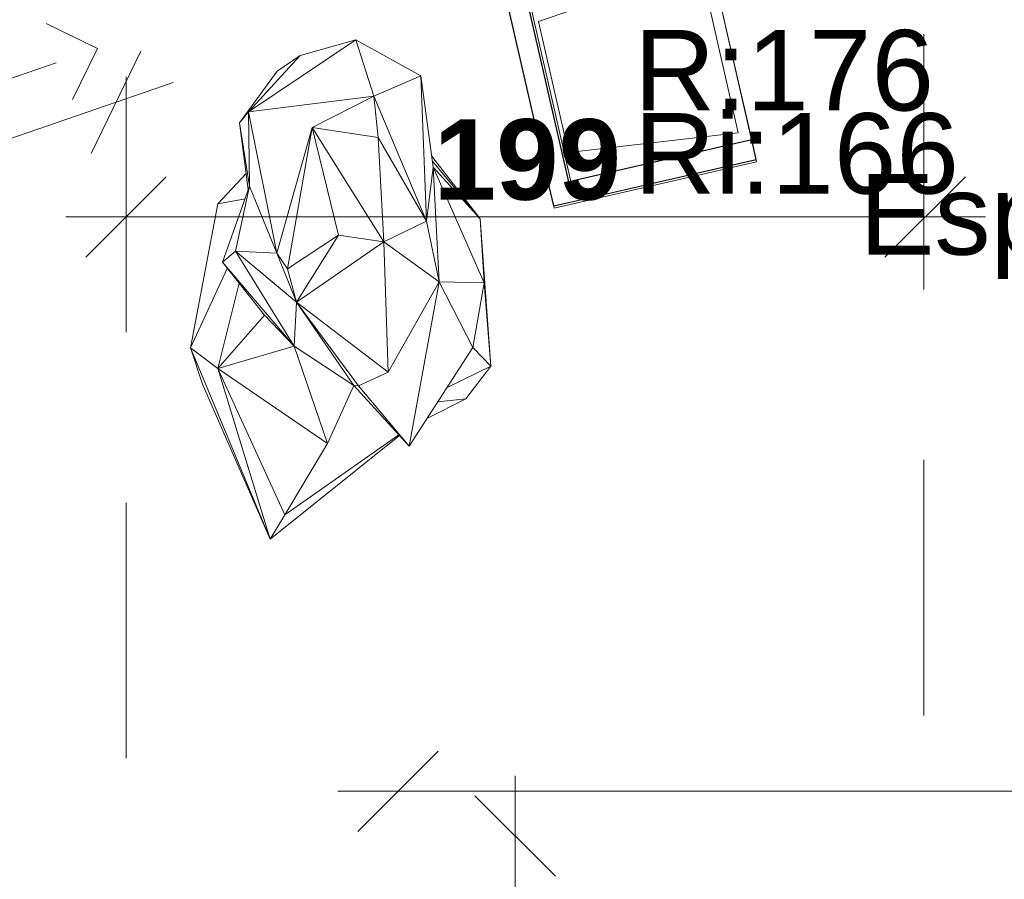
# Model space of a CAD drawing. Header units: millimetres. Extents: x 5 to 415, y 5 to 292.
# Tile 74 of 107: x 204 to 229, y 193 to 214. Entities that reach past the tile are written whole.
import ezdxf
from ezdxf.xclip import XClip

# ---------------------------------------------------------------- set-up
doc = ezdxf.new("R2010")
doc.units = ezdxf.units.MM
doc.header["$MEASUREMENT"] = 0
doc.header["$XCLIPFRAME"] = 0
for name, pattern in [('Discontinu', [10.583333, 6.35, -4.233333]), ('Tirets', [4.586109, 2.822222, -1.763887]), ('Wipeout_Contour', [1000, 0, -1000])]:
    doc.linetypes.add(name, pattern=pattern)
for name, color, linetype in [('01-007-DESSINS IMPORTES_GEOMETRE_EXTERNES_XREF', 7, 'Continuous'), ('09-004-TEXTES 100', 7, 'Continuous'), ('10-002-LOCALISATION ET TYPE FAUX PLAFONDS', 7, 'Continuous'), ('Nouveau_02-018-CLOISONS', 7, 'Continuous'), ('Nouveau_07-001-MOBILIER CONTRACTUEL', 7, 'Continuous'), ('Nouveau_10-002-LOCALISATION ET TYPE FAUX PLAFONDS', 7, 'Continuous')]:
    doc.layers.add(name, color=color, linetype=linetype)
doc.styles.add('STYLE_GENERE_1', font='Arial Bold.ttf')
doc.styles.add('STYLE_GENERE_2', font='Arial.ttf')

# ---------------------------------------------------------------- blocks, each defined once
blk = doc.blocks.new('Dessin_1_1', base_point=(-19.415, 56.033))
at = {"layer": '10-002-LOCALISATION ET TYPE FAUX PLAFONDS', "color": 7, "linetype": 'Continuous', "lineweight": 20}
for p, q in [((206.053, 210.981), (207.291, 213.524)), ((206.672, 212.253), (208.09, 212.742)), ((194.305, 207.986), (206.672, 212.253)), ((207.92, 210.402), (205.92, 208.402)), ((225.784, 208.402), (227.784, 210.402)), ((205.42, 209.402), (206.92, 209.402)), ((206.92, 209.402), (226.784, 209.402)), ((226.784, 209.402), (228.284, 209.402)), ((214.683, 196.133), (212.683, 194.133)), ((216.592, 194.02), (216.592, 195.52)), ((212.183, 195.133), (213.683, 195.133)), ((213.683, 195.133), (271.426, 195.133)), ((217.592, 193.02), (215.592, 195.02)), ((216.592, 178.19), (216.592, 194.02))]:
    blk.add_line(p, q, dxfattribs=at)
at = {"layer": 'Nouveau_02-018-CLOISONS', "color": 7, "linetype": 'Tirets', "lineweight": 25}
blk.add_arc((275.141, 67.239), 126.835, 91.67846, 118.98287, dxfattribs=at)
at = {"layer": 'Nouveau_07-001-MOBILIER CONTRACTUEL', "color": 7, "linetype": 'Continuous', "lineweight": 13}
for p, q in [((222.596, 210.775), (217.855, 231.487)), ((222.473, 211.315), (217.967, 230.999)), ((222.584, 210.828), (217.967, 230.999)), ((212.821, 230.334), (217.563, 209.623)), ((212.933, 229.847), (217.551, 209.675)), ((213.469, 229.97), (217.975, 210.285)), ((217.975, 210.285), (222.473, 211.315)), ((217.551, 209.675), (222.584, 210.828)), ((217.563, 209.623), (222.596, 210.775))]:
    blk.add_line(p, q, dxfattribs=at)
at = {"layer": 'Nouveau_07-001-MOBILIER CONTRACTUEL', "color": 7, "linetype": 'Continuous', "lineweight": 15}
for p, q in [((221.19, 215.64), (217.17, 214.26)), ((221.19, 215.64), (217.17, 214.26)), ((222.139, 211.494), (221.19, 215.64)), ((222.139, 211.494), (221.19, 215.64)), ((217.17, 214.26), (217.916, 211.004)), ((217.17, 214.26), (217.916, 211.004)), ((217.916, 211.004), (222.139, 211.494)), ((217.916, 211.004), (222.139, 211.494))]:
    blk.add_line(p, q, dxfattribs=at)
at = {"layer": 'Nouveau_07-001-MOBILIER CONTRACTUEL', "color": 7, "linetype": 'Continuous', "lineweight": 5}
for p, q in [((212.635, 213.801), (209.964, 212.013)), ((212.635, 213.801), (211.252, 213.411)), ((213.082, 212.407), (212.635, 213.801)), ((214.251, 212.907), (212.635, 213.801)), ((209.964, 212.013), (211.252, 213.411)), ((211.252, 213.411), (210.68, 213.025)), ((210.68, 213.025), (209.742, 211.738)), ((214.251, 212.907), (213.082, 212.407)), ((214.391, 209.3), (214.251, 212.907)), ((214.557, 210.642), (214.251, 212.907)), ((213.082, 212.407), (209.964, 212.013)), ((213.082, 212.407), (211.547, 211.628)), ((213.082, 212.407), (213.191, 211.379)), ((214.391, 209.3), (213.082, 212.407)), ((209.964, 212.013), (209.742, 211.738)), ((209.964, 212.013), (209.989, 210.166)), ((209.964, 212.013), (210.673, 208.505)), ((209.989, 210.166), (209.742, 211.738)), ((209.742, 211.738), (209.959, 210.081)), ((210.673, 208.505), (211.547, 211.628)), ((211.547, 211.628), (210.933, 208.115)), ((213.325, 208.786), (211.547, 211.628)), ((211.547, 211.628), (212.198, 208.952)), ((213.191, 211.379), (211.547, 211.628)), ((214.391, 209.3), (213.191, 211.379)), ((213.191, 211.379), (213.325, 208.786)), ((215.725, 209.356), (214.52, 210.916)), ((215.725, 209.356), (214.537, 210.79)), ((214.557, 210.642), (214.391, 209.3)), ((215.725, 209.356), (214.557, 210.642)), ((215.824, 207.761), (214.557, 210.642)), ((214.708, 207.788), (214.557, 210.642)), ((209.907, 210.481), (209.2, 209.732)), ((209.989, 210.166), (209.315, 208.277)), ((209.989, 210.166), (209.638, 208.55)), ((210.673, 208.505), (209.989, 210.166)), ((209.878, 209.854), (209.2, 209.732)), ((209.2, 209.732), (208.519, 206.152)), ((213.325, 208.786), (214.391, 209.3)), ((214.708, 207.788), (214.391, 209.3)), ((215.824, 207.761), (215.725, 209.356)), ((215.991, 205.697), (215.725, 209.356)), ((210.933, 208.115), (212.198, 208.952)), ((212.198, 208.952), (211.161, 207.287)), ((213.325, 208.786), (211.161, 207.287)), ((212.198, 208.952), (213.325, 208.786)), ((213.325, 208.786), (213.439, 205.544)), ((214.708, 207.788), (213.325, 208.786)), ((209.315, 208.277), (209.638, 208.55)), ((209.638, 208.55), (211.1, 206.195)), ((210.673, 208.505), (209.638, 208.55)), ((209.638, 208.55), (211.161, 207.287)), ((210.673, 208.505), (210.933, 208.115)), ((210.673, 208.505), (211.161, 207.287)), ((209.438, 208.124), (208.519, 206.152)), ((209.315, 208.277), (211.1, 206.195)), ((210.366, 206.963), (209.315, 208.277)), ((210.933, 208.115), (211.161, 207.287)), ((209.732, 207.756), (209.199, 205.64)), ((213.439, 205.544), (214.708, 207.788)), ((213.962, 203.705), (214.708, 207.788)), ((215.824, 207.761), (214.708, 207.788)), ((214.708, 207.788), (215.544, 206.158)), ((215.544, 206.158), (215.824, 207.761)), ((215.991, 205.697), (215.824, 207.761)), ((211.1, 206.195), (211.161, 207.287)), ((211.161, 207.287), (212.584, 205.214)), ((211.161, 207.287), (212.702, 205.207)), ((211.161, 207.287), (213.439, 205.544)), ((210.366, 206.963), (209.199, 205.64)), ((210.366, 206.963), (211.1, 206.195)), ((208.519, 206.152), (208.821, 205.246)), ((208.519, 206.152), (210.5, 201.393)), ((208.519, 206.152), (209.199, 205.64)), ((211.1, 206.195), (209.199, 205.64)), ((211.1, 206.195), (211.932, 203.771)), ((211.1, 206.195), (212.584, 205.214)), ((213.962, 203.705), (215.544, 206.158)), ((215.991, 205.697), (215.544, 206.158)), ((209.199, 205.64), (210.5, 201.393)), ((209.199, 205.64), (210.867, 202.004)), ((209.199, 205.64), (211.932, 203.771)), ((214.901, 205.161), (215.991, 205.697)), ((215.371, 204.879), (215.991, 205.697)), ((213.439, 205.544), (212.702, 205.207)), ((208.821, 205.246), (210.5, 201.393)), ((211.932, 203.771), (212.584, 205.214)), ((212.584, 205.214), (212.702, 205.207)), ((212.584, 205.214), (213.962, 203.705)), ((212.702, 205.207), (213.962, 203.705)), ((214.413, 204.405), (215.371, 204.879)), ((215.371, 204.879), (214.673, 204.807)), ((210.5, 201.393), (213.716, 203.974)), ((210.867, 202.004), (213.7, 203.991)), ((211.932, 203.771), (210.867, 202.004)), ((210.5, 201.393), (210.867, 202.004))]:
    blk.add_line(p, q, dxfattribs=at)
at = {"layer": 'Nouveau_10-002-LOCALISATION ET TYPE FAUX PLAFONDS', "color": 8, "linetype": 'Continuous', "lineweight": 5}
for q in [(204.939, 214.209), (205.592, 212.318)]:
    blk.add_line((206.211, 213.59), q, dxfattribs=at)
at = {"layer": 'Nouveau_10-002-LOCALISATION ET TYPE FAUX PLAFONDS', "color": 8, "linetype": 'Discontinu', "lineweight": 5, "flags": 128}
for points in [[(226.753, 197.014), (226.753, 226.515)], [(206.92, 195.953), (206.92, 225.453)], [(216.592, 195.505), (216.592, 178.19)]]:
    blk.add_lwpolyline(points, dxfattribs=at)
at = {"layer": 'Nouveau_10-002-LOCALISATION ET TYPE FAUX PLAFONDS', "color": 8, "linetype": 'Tirets', "lineweight": 5, "flags": 128}
blk.add_lwpolyline([(193.844, 209.323), (206.211, 213.59)], dxfattribs=at)
at = {"layer": 'Nouveau_10-002-LOCALISATION ET TYPE FAUX PLAFONDS', "color": 8, "linetype": 'Discontinu', "lineweight": 5}
blk.add_arc((274.563, 69.536), 124.519, 90.33431, 129.74945, dxfattribs=at)
blk.add_arc((274.563, 69.536), 124.519, 90.33431, 129.74945, dxfattribs=at)
at = {"layer": '09-004-TEXTES 100', "color": 7, "linetype": 'Continuous', "lineweight": 13, "insert": (225.15, 207.862), "char_height": 2, "attachment_point": 7, "style": 'STYLE_GENERE_2'}
blk.add_mtext('\\A1;{\\pql;\\fArial|b0|i0|c0|p0;\\W1.000000;Espace de Coworking}', dxfattribs=at)
at = {"layer": '10-002-LOCALISATION ET TYPE FAUX PLAFONDS', "color": 7, "linetype": 'Continuous', "lineweight": 13, "insert": (219.549, 212.019), "char_height": 2, "attachment_point": 7, "style": 'STYLE_GENERE_2'}
blk.add_mtext('\\A1;{\\pql;\\fArial|b0|i0|c0|p0;\\W1.000000;R:17\\fArial|b0|i0|c0|p0;\\W1.000000;6}', dxfattribs=at)
at = {"color": 254, "linetype": 'Wipeout_Contour', "lineweight": 0, "ltscale": 907.794518}
blk.add_wipeout([(217.926, 210.274), (217.439, 210.163), (217.551, 209.675)], dxfattribs=at).dxf.layer = 'Nouveau_07-001-MOBILIER CONTRACTUEL'
at = {"color": 254, "linetype": 'Wipeout_Contour', "lineweight": 0, "ltscale": 907.139009}
blk.add_wipeout([(217.926, 210.274), (217.551, 209.675), (218.038, 209.787)], dxfattribs=at).dxf.layer = 'Nouveau_07-001-MOBILIER CONTRACTUEL'
at = {"layer": 'Nouveau_07-001-MOBILIER CONTRACTUEL', "color": 7, "linetype": 'Continuous', "lineweight": 25}
blk.add_line((217.551, 209.675), (217.439, 210.163), dxfattribs=at)
at = {"color": 254, "linetype": 'Wipeout_Contour', "lineweight": 0, "ltscale": 1218.821891}
blk.add_wipeout([(218.038, 209.787), (222.584, 210.828), (222.473, 211.315), (217.926, 210.274)], dxfattribs=at).dxf.layer = 'Nouveau_07-001-MOBILIER CONTRACTUEL'
at = {"layer": 'Nouveau_07-001-MOBILIER CONTRACTUEL', "color": 7, "linetype": 'Continuous', "lineweight": 25}
for p, q in [((222.473, 211.315), (217.926, 210.274)), ((222.584, 210.828), (222.473, 211.315)), ((217.551, 209.675), (222.584, 210.828))]:
    blk.add_line(p, q, dxfattribs=at)
at = {"layer": '10-002-LOCALISATION ET TYPE FAUX PLAFONDS', "color": 7, "linetype": 'Continuous', "lineweight": 13, "insert": (219.549, 209.953), "char_height": 2, "attachment_point": 7, "style": 'STYLE_GENERE_2'}
blk.add_mtext('\\A1;{\\pql;\\fArial|b0|i0|c0|p0;\\W1.000000;Ri:16\\fArial|b0|i0|c0|p0;\\W1.000000;6}', dxfattribs=at)
at = {"color": 254, "linetype": 'Wipeout_Contour', "lineweight": 0, "ltscale": 1220.872635}
blk.add_wipeout([(215.242, 219.761), (217.439, 210.163), (217.926, 210.274), (215.729, 219.873)], dxfattribs=at).dxf.layer = 'Nouveau_07-001-MOBILIER CONTRACTUEL'
at = {"layer": 'Nouveau_07-001-MOBILIER CONTRACTUEL', "color": 7, "linetype": 'Continuous', "lineweight": 25}
for p, q in [((212.933, 229.847), (217.439, 210.163)), ((217.926, 210.274), (216.883, 214.83))]:
    blk.add_line(p, q, dxfattribs=at)
at = {"layer": '10-002-LOCALISATION ET TYPE FAUX PLAFONDS', "color": 7, "linetype": 'Continuous', "lineweight": 5, "insert": (214.564, 209.802), "char_height": 2, "width": 4.57634, "attachment_point": 7, "style": 'STYLE_GENERE_1'}
blk.add_mtext('\\A1;{\\pql;\\fArial|b1|i0|c0|p0;\\W1.000000;199}', dxfattribs=at)

msp = doc.modelspace()

# ---------------------------------------------------------------- block references
at = {"layer": '01-007-DESSINS IMPORTES_GEOMETRE_EXTERNES_XREF', "color": 7, "linetype": 'Continuous', "lineweight": 20}
ref = msp.add_blockref('Dessin_1_1', (-19.415, 56.033), dxfattribs=at)
XClip(ref).set_block_clipping_path([(11.4338842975, 39.5369897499), (415, 271.6031054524)])

doc.saveas('drawing.dxf')
